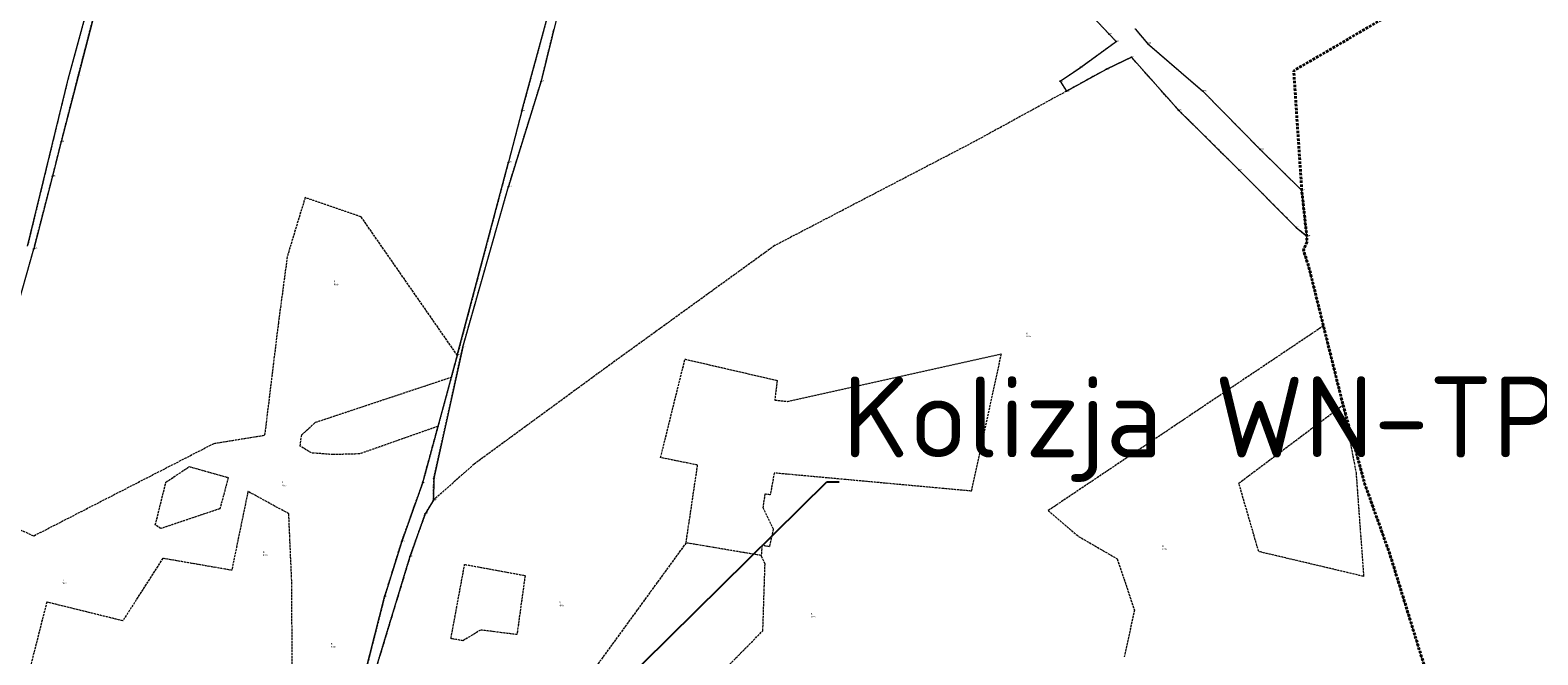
# Model space of a CAD drawing. Header units: metres. Extents: x 6524698 to 6533081, y 5883213 to 5896811.
# Tile 114 of 167: x 6527140 to 6528121, y 5893250 to 5893656. Entities that reach past the tile are written whole.
import ezdxf
from ezdxf import colors
from ezdxf.entities.mleader import LeaderData, LeaderLine
from ezdxf.enums import TextEntityAlignment as Align
from ezdxf.math import Vec2, Vec3

# ---------------------------------------------------------------- set-up
doc = ezdxf.new("R2010")
doc.units = ezdxf.units.M
doc.header["$MEASUREMENT"] = 0
for name, pattern in [('mapa zasadnicza$0$1.5_1.0', [2.5, 1.5, -1]), ('mapa zasadnicza$0$219-500', [0]), ('mapa zasadnicza$0$egkk-500', [2, 1.5, -0.5]), ('mapa zasadnicza$0$egug-500', [1, 0.5, -0.5])]:
    doc.linetypes.add(name, pattern=pattern)
doc.layers.get('0').update_dxf_attribs({"lineweight": 0})
for name, color, linetype in [('mapa zasadnicza$0$202-punkt graniczny', 7, 'Continuous'), ('mapa zasadnicza$0$202-punkt graniczny-Atr103', 7, 'Continuous'), ('mapa zasadnicza$0$203-punkt graniczny', 7, 'Continuous'), ('mapa zasadnicza$0$203-punkt graniczny-Atr104', 7, 'Continuous'), ('mapa zasadnicza$0$209-oznaczenie konturu klasyfikacyjnego', 7, 'Continuous'), ('mapa zasadnicza$0$210-oznaczenie konturu użytku gruntowego', 7, 'Continuous'), ('mapa zasadnicza$0$216-obręb ewidencyjny', 7, 'Continuous'), ('mapa zasadnicza$0$217-kontur klasyfikacyjny', 7, 'Continuous'), ('mapa zasadnicza$0$218-kontur użytku gruntowego', 7, 'Continuous'), ('mapa zasadnicza$0$219-działka ewidencyjna', 7, 'Continuous')]:
    doc.layers.add(name, color=color, linetype=linetype)
doc.styles.add('mapa zasadnicza$0$STANDARD', font='Working1250', dxfattribs={"width": 0.75})
doc.styles.get("Standard").update_dxf_attribs({"font": 'arial.ttf'})

# ---------------------------------------------------------------- blocks, each defined once
blk = doc.blocks.new('mapa zasadnicza$0$203')
at = {"linetype": 'Continuous', "lineweight": 0}
h = blk.add_hatch(color=0, dxfattribs=at)
edge = h.paths.add_edge_path()
edge.add_arc((0, 0), 0.045, 0, 360)
blk = doc.blocks.new('mapa zasadnicza$0$202')
at = {"color": 0, "linetype": 'Continuous', "lineweight": 0}
blk.add_circle((0, 0), 0.25, dxfattribs=at)

msp = doc.modelspace()

# ---------------------------------------------------------------- linework, layer by layer
at = {"layer": 'mapa zasadnicza$0$216-obręb ewidencyjny', "color": 7, "linetype": 'mapa zasadnicza$0$1.5_1.0', "lineweight": 35, "flags": 128}
for points in [[(6532173.44, 5894410.01), (6532146.43, 5894429.98), (6532121.94, 5894448.08), (6532080.02, 5894478.35), (6532068.86, 5894486.41), (6532021.73, 5894514.79), (6531992.6, 5894532.32), (6531947.82, 5894561.73), (6531920.42, 5894579.72), (6531901.27, 5894596.07), (6531894.35, 5894601.98), (6531821.26, 5894724.08), (6531814.31, 5894735.1), (6531811.23, 5894740.03), (6531780.22, 5894789.63), (6531767.74, 5894809.58), (6531750.79, 5894849.18), (6531748.39, 5894858.64), (6531740.52, 5894889.65), (6531722.79, 5894966.32), (6531701.22, 5895053.01), (6531686.07, 5895129.36), (6531669.12, 5895211.17), (6531624.01, 5895310.47), (6531614.29, 5895347), (6531603.94, 5895412.88), (6531598.73, 5895467.38), (6531564.77, 5895613.69), (6531556.6, 5895663.96), (6531552.51, 5895710.75), (6531539.6, 5895773.55), (6531544.35, 5895780.58), (6531544.16, 5895788.15), (6531507.25, 5895943.86), (6531499.19, 5895972.02), (6531486.51, 5896006.52), (6531466.15, 5896076.08), (6531454.43, 5896110.08), (6531431.22, 5896177.42), (6531430.43, 5896180.2), (6531424.28, 5896202.02), (6531414.58, 5896246.77), (6531402.85, 5896288.93), (6531394.99, 5896317.17), (6531392.26, 5896327.01), (6531376.91, 5896381.63), (6531368.27, 5896412.35), (6531367.02, 5896416.62), (6531318.81, 5896568.61), (6531272.76, 5896714.08), (6531217.21, 5896664.26), (6531190.62, 5896638.08), (6531186.78, 5896634.37), (6531127.14, 5896577.43), (6531100.18, 5896551.88), (6531086.51, 5896538.77), (6530989.57, 5896445.82), (6530931.52, 5896386.36), (6530883.06, 5896340.67), (6530877.3, 5896336.6), (6530873.73, 5896334.08), (6530858.65, 5896322.14), (6530767.28, 5896233.73), (6530678.44, 5896145.87), (6530572.05, 5896045.16), (6530563.1, 5896037.12), (6530451.04, 5895932.33), (6530385.68, 5895871.76), (6530354.37, 5895842.65), (6530280.46, 5895771.72), (6530232.76, 5895726.03), (6530226.82, 5895720.96), (6530177.71, 5895672.11), (6530155.08, 5895649.47), (6530136.64, 5895629.41), (6530101.12, 5895593.57), (6530084.35, 5895577.66), (6530025.14, 5895520.24), (6530019.45, 5895515.19), (6530011.77, 5895512.95), (6529995.37, 5895498.34), (6529944.65, 5895450.1), (6529883.96, 5895391.89), (6529874.86, 5895383.05), (6529856.89, 5895365.59), (6529806.63, 5895317.74), (6529777.32, 5895289.82), (6529767.93, 5895280.88), (6529727.8, 5895242.98), (6529716.4, 5895232.24), (6529611.75, 5895132.35), (6529602.11, 5895123.44), (6529564.79, 5895088.95), (6529442.18, 5894971.11), (6529348, 5894880.66), (6529341.6, 5894874.72), (6529205.1, 5894745.94), (6529095.11, 5894642.73), (6528985.24, 5894540.2), (6528979.86, 5894535.18), (6528950.63, 5894507.69), (6528940.33, 5894498.09), (6528899.89, 5894460.41), (6528759.38, 5894329.94), (6528671.55, 5894242.83), (6528626.12, 5894197.75), (6528570.28, 5894143.23), (6528564.23, 5894137.3), (6528527.75, 5894101.56), (6528446.8, 5894020.71), (6528384.19, 5893957.79), (6528337.7, 5893910.96), (6528325.94, 5893899.11), (6528292.63, 5893867.35), (6528263.34, 5893839.22), (6528235.37, 5893817.79), (6528212.45, 5893801.88), (6528192.4, 5893787.97), (6528160.44, 5893751.29), (6528093.51, 5893704.95), (6528051.1, 5893681.86), (6527962.24, 5893630.13), (6527966.7, 5893563.53), (6527967.45, 5893552.31), (6527970.73, 5893522.51), (6527970.79, 5893518.44), (6527968.55, 5893513.63), (6527972.36, 5893501.34), (6527994.3, 5893412.78), (6528008.56, 5893361.13), (6528024.92, 5893315.29), (6528047.55, 5893241.88), (6528061.74, 5893201.21), (6528080.19, 5893144.58), (6528103.06, 5893080.73), (6528114.87, 5893046.22), (6528118.84, 5893029.51), (6528166.45, 5892875.8), (6528171.14, 5892860.59), (6528192.07, 5892792.85), (6528202.22, 5892766.07), (6528211.23, 5892742.29), (6528214.23, 5892726.13), (6528216.98, 5892718.27), (6528217.45, 5892695.43), (6528253.12, 5892581.84), (6528274.02, 5892507.32), (6528276.69, 5892498.16), (6528296.22, 5892421.59), (6528299.61, 5892411.02), (6528334.62, 5892315.93), (6528349.09, 5892260.65), (6528377.11, 5892179.95), (6528394.78, 5892128.68), (6528440.31, 5891996.73), (6528446.42, 5891995.98), (6528618.95, 5892016.86), (6528665.82, 5892020.2), (6528743.5, 5892026.91), (6528810.71, 5892032.32), (6528929.03, 5892047.18), (6529084.54, 5892065.08), (6529137.05, 5892069.83), (6529163.27, 5892079.55), (6529183.63, 5892087.79), (6529198.7, 5892096.25), (6529272.43, 5892137.61), (6529299.93, 5892161.54), (6529302.53, 5892163.8), (6529315.87, 5892175.4), (6529326.47, 5892184.67), (6529341.14, 5892199.13), (6529440.16, 5892285.12), (6529457.93, 5892308.5), (6529472.77, 5892323.9), (6529519.91, 5892352.88), (6529537.94, 5892368.41), (6529543.85, 5892373.51), (6529606.4, 5892445.37), (6529658.73, 5892492.51), (6529670.09, 5892502.74), (6529686.63, 5892522.04), (6529732.12, 5892575.11), (6529757.09, 5892610.5), (6529779.62, 5892651.92), (6529797.52, 5892678.13), (6529839.46, 5892724.94), (6529870.95, 5892781.67), (6529898.89, 5892809.16), (6529922.19, 5892839.09), (6529934.43, 5892854.81), (6529953.15, 5892874.17), (6529965.1, 5892886.47), (6530012.8, 5892917.44), (6530031.5, 5892919.94), (6530070.88, 5892925.19), (6530098.14, 5892934.36), (6530109.36, 5892938.08), (6530135.18, 5892952.7), (6530167.6, 5892981.5), (6530232.92, 5893051.1), (6530259.88, 5893074.62), (6530286.3, 5893097.64), (6530336.76, 5893153.84), (6530364.12, 5893172.96), (6530403.79, 5893201.82), (6530436.38, 5893225.27), (6530494.74, 5893292.49), (6530545.01, 5893335.37), (6530557.68, 5893347.81), (6530648.56, 5893425.65), (6530689.83, 5893451.62), (6530733.98, 5893475.6), (6530772.07, 5893505.94), (6530852.43, 5893590.07), (6530857.49, 5893597.21), (6530891.97, 5893643.79), (6530917.57, 5893672.17), (6530950.23, 5893698.89), (6530954.1, 5893702.06), (6530977.54, 5893721.23), (6531019.6, 5893747.15), (6531141.96, 5893812.02), (6531213.08, 5893849.19), (6531238.4, 5893862.2), (6531260.04, 5893873.32), (6531289.74, 5893888.58), (6531296.49, 5893892.05), (6531306.22, 5893896.94), (6531368.93, 5893928.43), (6531397.54, 5893942.83), (6531414.17, 5893951.2), (6531423.14, 5893955.72), (6531453.45, 5893971.02), (6531561.58, 5894025.58), (6531627.85, 5894057.85), (6531656.74, 5894073.39), (6531720.57, 5894105.2), (6531769.98, 5894129.46), (6531780.94, 5894134.72), (6531821.73, 5894154.36), (6531826.18, 5894156.65), (6531827.33, 5894157.24), (6531894.03, 5894191.64), (6531897.66, 5894193.45), (6532059.55, 5894273.99), (6532168.75, 5894325.46), (6532285.62, 5894379.19), (6532256.72, 5894387.98), (6532237.4, 5894391.85), (6532209.71, 5894397.39)], [(6528080.19, 5893144.58), (6528061.74, 5893201.21), (6528047.55, 5893241.88), (6528024.92, 5893315.29), (6528008.56, 5893361.13), (6527994.3, 5893412.78), (6527972.36, 5893501.34), (6527968.55, 5893513.63), (6527970.79, 5893518.44), (6527970.73, 5893522.51), (6527967.45, 5893552.31), (6527966.7, 5893563.53), (6527962.24, 5893630.13), (6528051.1, 5893681.86), (6528093.51, 5893704.95), (6528160.44, 5893751.29), (6528192.4, 5893787.97), (6528212.45, 5893801.88), (6528235.37, 5893817.79), (6528263.34, 5893839.22), (6528292.63, 5893867.35), (6528325.94, 5893899.11), (6528322.17, 5893903.05), (6528250.73, 5893995.91), (6528184.31, 5894083.49), (6528144.78, 5894142.59), (6528140.26, 5894150.17), (6528112.08, 5894189.3), (6528016.98, 5894319.35), (6528001.44, 5894344.63), (6527975.61, 5894386.54), (6527948.25, 5894431.11), (6527919.91, 5894480.01), (6527892.39, 5894527.5), (6527882.42, 5894543.56), (6527855.65, 5894587.93), (6527823.65, 5894640.97), (6527805.93, 5894633.3), (6527750.7, 5894622.26), (6527703.08, 5894611.82), (6527660.79, 5894602.88), (6527644.2, 5894599.12), (6527623.22, 5894594.36), (6527546.55, 5894577.52), (6527485.04, 5894564.12), (6527442.59, 5894555.97), (6527376.5, 5894538.97), (6527356.91, 5894534.04), (6527324.89, 5894525.35), (6527242.36, 5894508.66), (6527235, 5894507.23), (6527228.04, 5894506.29), (6527159.89, 5894496.69), (6527053.58, 5894471.18), (6527004.75, 5894459.61), (6526977.15, 5894360.97), (6526895.2, 5894390.7), (6526886.54, 5894409.25), (6526848.25, 5894423.17), (6526790.81, 5894405.63), (6526783.96, 5894403.77), (6526751.66, 5894393.24), (6526675.52, 5894369.12), (6526524.19, 5894423.84), (6526526.13, 5894397.23), (6526528.98, 5894342.85), (6526531.21, 5894300.39), (6526524.41, 5894296.52), (6526520.88, 5894294.84), (6526433.18, 5894243.61), (6526409.32, 5894231.32), (6526314.07, 5894204.53), (6526268.73, 5894188.91), (6526258.95, 5894183.01), (6526232.67, 5894174.45), (6526048.77, 5894185.58), (6526028.42, 5894185.14), (6525944.02, 5894189.55), (6525880.8, 5894192.86), (6525865.46, 5894208.87), (6525815.37, 5894268.24), (6525725.76, 5894354.61), (6525677.43, 5894405.04), (6525642.47, 5894443.85), (6525631.75, 5894455.74), (6525621.46, 5894467.17), (6525618.11, 5894470.89), (6525610.84, 5894478.96), (6525545.06, 5894551.99), (6525537.2, 5894560.72), (6525460.52, 5894338.76), (6525456.21, 5894326.33), (6525450.16, 5894308.9), (6525445.22, 5894294.63), (6525423.21, 5894231.15), (6525415.4, 5894208.63), (6525399.64, 5894161.49), (6525369.98, 5894072.79), (6525342.34, 5893997.91), (6525337.4, 5893981.36), (6525266.58, 5893924.52), (6525217.93, 5893885.48), (6525120.08, 5893806.06), (6525080.21, 5893781.94), (6525034.62, 5893753.64), (6524956.86, 5893706.08), (6524954.17, 5893701.72), (6524952.33, 5893698.77), (6524951.12, 5893696.84), (6524924.06, 5893653.68), (6524922.11, 5893650.61), (6524908.03, 5893628.41), (6524885.99, 5893594.37), (6524823.72, 5893494.6), (6524818.62, 5893484.85), (6524776.38, 5893404.01), (6524760.03, 5893372.45), (6524743.69, 5893340.87), (6524727.34, 5893309.3), (6524725.32, 5893305.6), (6524701.12, 5893258.79), (6524698.5, 5893253.75), (6524741.55, 5893198.86), (6524787.16, 5893135.47), (6524797.48, 5893113.55), (6524827.59, 5893049.65), (6524848.15, 5892993.16), (6524885, 5892891.94), (6524886.71, 5892887.25), (6524900.94, 5892860.83), (6524938.01, 5892801.88), (6524942.47, 5892794.78), (6524958.2, 5892763.24), (6524982.49, 5892709.34), (6524989.65, 5892692.64), (6525021.29, 5892644.7), (6525047.57, 5892607.1), (6525072.42, 5892559.28), (6525080.98, 5892544.34), (6525104.23, 5892503.81), (6525105.73, 5892501.2), (6525124.09, 5892461.96), (6525158, 5892390.4), (6525163.69, 5892366.6), (6525187.74, 5892266.07), (6525200.42, 5892203.7), (6525210.27, 5892167.69), (6525235.54, 5892075.31), (6525239, 5892035.46), (6525241.84, 5892018.03), (6525246.18, 5891943.28), (6525246.02, 5891937.6), (6525245.65, 5891924.05), (6525244.65, 5891887.35), (6525244.88, 5891861.21), (6525245.32, 5891811.32), (6525234.24, 5891649.83), (6525224.07, 5891546.78), (6525208.12, 5891507.31), (6525193.48, 5891471.08), (6525186.45, 5891448.59), (6525184.14, 5891444.14), (6525180.5, 5891437.11), (6525176.64, 5891433.3), (6525163.56, 5891420.57), (6525150.33, 5891406.73), (6525149.34, 5891405.88), (6525147.46, 5891404.1), (6525146.26, 5891402.89), (6525142.82, 5891399.45), (6525132.06, 5891389.06), (6525128.35, 5891385.34), (6525124.8, 5891381.67), (6525121.13, 5891378.06), (6525095.65, 5891351.83), (6525053.05, 5891307.97), (6525038.88, 5891292.8), (6525015.99, 5891261.95), (6524996.02, 5891237.19), (6524958.43, 5891186.61), (6524908.74, 5891119.69), (6524979.34, 5891082.37), (6525035.16, 5891054.09), (6525074.44, 5891035.78), (6525140.68, 5891002.24), (6525158.27, 5890993.31), (6525169.95, 5890987.37), (6525189.03, 5890979.26), (6525225.79, 5890963.63), (6525241.68, 5890952.94), (6525280.63, 5890926.71), (6525286.23, 5890923.62), (6525353.13, 5890886.67), (6525387.9, 5890862.89), (6525416.13, 5890848.06), (6525465.51, 5890821.53), (6525489.55, 5890809.17), (6525532.35, 5890788.13), (6525593.44, 5890757.92), (6525656.38, 5890722.42), (6525712.1, 5890690.97), (6525744.09, 5890674.26), (6525753.93, 5890669.12), (6525811.57, 5890638.94), (6525889.01, 5890598.56), (6525902.26, 5890595.95), (6525968.12, 5890559.29), (6526048.15, 5890515.81), (6526148.09, 5890465.98), (6526205.96, 5890434.59), (6526262.38, 5890404.11), (6526332.75, 5890374.64), (6526425.41, 5890334.29), (6526595.63, 5890279.11), (6526573.45, 5890132.21), (6526575.25, 5890133.06), (6526592.18, 5890129.32), (6526722.43, 5890098.71), (6526728.64, 5890098.03), (6526735.76, 5890098.07), (6526740.34, 5890097.85), (6526742.25, 5890097.45), (6526749.57, 5890095.95), (6526757.09, 5890094.4), (6526758.07, 5890090.77), (6526792.43, 5890086.11), (6526812.21, 5890083.05), (6526890.35, 5890080.91), (6526909.87, 5890084.83), (6526952.34, 5890094.44), (6526971.01, 5890104.38), (6526981, 5890111.26), (6526988.84, 5890116.67), (6527008.52, 5890134.26), (6527045.63, 5890148.55), (6527057.31, 5890152.25), (6527077.89, 5890166.68), (6527165.07, 5890215.69), (6527220.83, 5890245.22), (6527241.28, 5890253.87), (6527273.45, 5890274.12), (6527288.1, 5890288.63), (6527313.38, 5890308.14), (6527321.27, 5890314.22), (6527338.23, 5890321.73), (6527355.64, 5890331.57), (6527391.42, 5890349.92), (6527454.67, 5890547.02), (6527509.07, 5890729.27), (6527517.65, 5890758.02), (6527651.09, 5891150.82), (6527705.03, 5891299.34), (6527759.25, 5891463.12), (6527785.51, 5891547.1), (6527787.58, 5891553.86), (6527801.61, 5891598.79), (6527846.82, 5891746.29), (6528014.33, 5891830.31), (6528198.8, 5891907.55), (6528440.31, 5891996.73), (6528394.78, 5892128.68), (6528377.11, 5892179.95), (6528349.09, 5892260.65), (6528334.62, 5892315.93), (6528299.61, 5892411.02), (6528296.22, 5892421.59), (6528276.69, 5892498.16), (6528274.02, 5892507.32), (6528253.12, 5892581.84), (6528217.45, 5892695.43), (6528216.98, 5892718.27), (6528214.23, 5892726.13), (6528211.23, 5892742.29), (6528202.22, 5892766.07), (6528192.07, 5892792.85), (6528171.14, 5892860.59), (6528166.45, 5892875.8), (6528118.84, 5893029.51), (6528114.87, 5893046.22), (6528103.06, 5893080.73)]]:
    msp.add_lwpolyline(points, close=True, dxfattribs=at)
at = {"layer": 'mapa zasadnicza$0$217-kontur klasyfikacyjny', "color": 92, "linetype": 'mapa zasadnicza$0$egkk-500', "lineweight": 18, "flags": 128}
for points in [[(6527856.66, 5893638.92), (6527840.41, 5893631.08)], [(6527887.56, 5893604.25), (6527856.66, 5893638.92)], [(6527840.41, 5893631.08), (6527814.38, 5893616.79)], [(6527814.38, 5893616.79), (6527754.68, 5893584.08)], [(6527926.71, 5893565.47), (6527887.56, 5893604.25)], [(6527754.68, 5893584.08), (6527624.58, 5893516.37)], [(6527963.72, 5893528.23), (6527926.71, 5893565.47)], [(6527319.17, 5893547.62), (6527307.54, 5893509.22)], [(6527355.63, 5893535.07), (6527319.17, 5893547.62)], [(6527418.17, 5893445.05), (6527355.63, 5893535.07)], [(6527970.73, 5893522.51), (6527963.72, 5893528.23)], [(6527624.58, 5893516.37), (6527515.7, 5893437.65)], [(6527968.55, 5893513.63), (6527970.79, 5893518.44)], [(6527970.79, 5893518.44), (6527970.73, 5893522.51)], [(6527307.54, 5893509.22), (6527301.78, 5893466.24)], [(6527972.36, 5893501.34), (6527968.55, 5893513.63)], [(6527978.61, 5893476.11), (6527972.36, 5893501.34)], [(6527981.57, 5893464.18), (6527978.61, 5893476.11)], [(6527301.78, 5893466.24), (6527292.81, 5893392.9)], [(6527981.57, 5893464.18), (6527802.43, 5893344.04)], [(6527994.3, 5893412.78), (6527981.57, 5893464.18)], [(6527414.32, 5893430.87), (6527418.17, 5893445.05)], [(6527515.7, 5893437.65), (6527429.1, 5893374.3)], [(6527550.41, 5893378.55), (6527566.26, 5893442.56)], [(6527566.26, 5893442.56), (6527626.15, 5893428.73)], [(6527632.89, 5893415.07), (6527771.9, 5893445.95)], [(6527771.9, 5893445.95), (6527752.47, 5893356.77)], [(6527325.95, 5893401.49), (6527414.32, 5893430.87)], [(6527626.15, 5893428.73), (6527624.69, 5893415.99)], [(6527624.69, 5893415.99), (6527632.89, 5893415.07)], [(6527926.51, 5893361.9), (6527994.3, 5893412.78)], [(6528008.56, 5893361.13), (6527994.3, 5893412.78)], [(6527994.3, 5893412.78), (6528002.8, 5893368.49)], [(6527316.96, 5893393.39), (6527325.95, 5893401.49)], [(6527405.63, 5893398.89), (6527354.64, 5893380.96)], [(6527395.61, 5893362.02), (6527405.63, 5893398.89)], [(6527259.71, 5893387.53), (6527142.64, 5893327.51)], [(6527292.81, 5893392.9), (6527259.71, 5893387.53)], [(6527315.92, 5893386.03), (6527316.96, 5893393.39)], [(6527323.37, 5893381.56), (6527315.92, 5893386.03)], [(6527337.31, 5893380.48), (6527323.37, 5893381.56)], [(6527354.64, 5893380.96), (6527337.31, 5893380.48)], [(6527574.48, 5893373.65), (6527550.41, 5893378.55)], [(6527228.67, 5893362.58), (6527243.82, 5893372.67)], [(6527243.82, 5893372.67), (6527269.16, 5893365.55)], [(6527429.1, 5893374.3), (6527402.63, 5893350.82)], [(6527566.96, 5893323.11), (6527574.48, 5893373.65)], [(6527624.3, 5893368.51), (6527621.69, 5893354.34)], [(6527752.47, 5893356.77), (6527624.3, 5893368.51)], [(6528002.8, 5893368.49), (6528007.68, 5893301.29)], [(6527221.71, 5893334.72), (6527228.67, 5893362.58)], [(6527269.16, 5893365.55), (6527263.78, 5893345.32)], [(6527382.07, 5893324.09), (6527395.61, 5893362.02)], [(6527939.45, 5893317.43), (6527926.51, 5893361.9)], [(6528024.92, 5893315.29), (6528008.56, 5893361.13)], [(6527142.64, 5893327.51), (6527095.77, 5893348.65)], [(6527281.99, 5893356.54), (6527271.44, 5893305.27)], [(6527308.53, 5893342.05), (6527281.99, 5893356.54)], [(6527402.63, 5893350.82), (6527397.26, 5893341.96)], [(6527618.16, 5893354.82), (6527616.97, 5893346.12)], [(6527621.69, 5893354.34), (6527618.16, 5893354.82)], [(6527263.78, 5893345.32), (6527225.35, 5893332.41)], [(6527310.45, 5893298.53), (6527308.53, 5893342.05)], [(6527397.26, 5893341.96), (6527387.38, 5893314.16)], [(6527616.97, 5893346.12), (6527623.65, 5893332.05)], [(6527802.43, 5893344.04), (6527822.23, 5893327.32)], [(6527225.35, 5893332.41), (6527221.71, 5893334.72)], [(6527623.65, 5893332.05), (6527621.15, 5893320.58)], [(6527370.89, 5893288.09), (6527382.07, 5893324.09)], [(6527566.96, 5893323.11), (6527489.54, 5893216.77)], [(6527604.7, 5893316.74), (6527566.96, 5893323.11)], [(6527616.26, 5893321.48), (6527615.87, 5893314.86)], [(6527621.15, 5893320.58), (6527616.26, 5893321.48)], [(6527822.23, 5893327.32), (6527847.43, 5893312.67)], [(6527226.54, 5893313.03), (6527200.61, 5893272.41)], [(6527271.44, 5893305.27), (6527226.54, 5893313.03)], [(6527387.38, 5893314.16), (6527361.57, 5893229.32)], [(6527414.03, 5893260.86), (6527422.94, 5893309.07)], [(6527422.94, 5893309.07), (6527462.25, 5893301.85)], [(6527613.42, 5893315.27), (6527604.7, 5893316.74)], [(6527615.87, 5893314.86), (6527613.42, 5893315.27)], [(6527618.34, 5893309.33), (6527615.87, 5893314.86)], [(6527616.92, 5893266), (6527618.34, 5893309.33)], [(6527847.43, 5893312.67), (6527858.62, 5893279.27)], [(6528007.68, 5893301.29), (6527939.45, 5893317.43)], [(6528047.55, 5893241.88), (6528024.92, 5893315.29)], [(6527462.25, 5893301.85), (6527456.97, 5893263.45)], [(6527311.16, 5893189.97), (6527310.45, 5893298.53)], [(6527151.13, 5893284.59), (6527133.7, 5893216.16)], [(6527200.61, 5893272.41), (6527151.13, 5893284.59)], [(6527342.5, 5893176.29), (6527370.89, 5893288.09)], [(6527858.62, 5893279.27), (6527851.99, 5893249)], [(6527421.86, 5893259.49), (6527414.03, 5893260.86)], [(6527433.32, 5893266.43), (6527421.86, 5893259.49)], [(6527456.97, 5893263.45), (6527433.32, 5893266.43)], [(6527586.78, 5893235.42), (6527616.92, 5893266)]]:
    msp.add_lwpolyline(points, dxfattribs=at)
at = {"layer": 'mapa zasadnicza$0$218-kontur użytku gruntowego', "color": 3, "linetype": 'mapa zasadnicza$0$egug-500', "lineweight": 18, "flags": 128}
for points in [[(6527794.61, 5893704.33), (6527842.19, 5893653.88)], [(6527171.46, 5893626.42), (6527190.09, 5893698.37)], [(6527178.69, 5893674.91), (6527164.95, 5893624.71)], [(6527477.43, 5893667.62), (6527460.14, 5893603.91)], [(6527472.72, 5893623.23), (6527479.88, 5893652.56)], [(6527479.88, 5893652.56), (6527480.97, 5893657.02)], [(6527842.19, 5893653.88), (6527846.76, 5893649.11)], [(6527867.15, 5893647.76), (6527859.09, 5893657.25)], [(6527846.76, 5893649.11), (6527823.44, 5893632.14)], [(6527903.13, 5893616.76), (6527867.15, 5893647.76)], [(6527856.66, 5893638.92), (6527840.41, 5893631.08)], [(6527887.56, 5893604.25), (6527856.66, 5893638.92)], [(6527164.95, 5893624.71), (6527138.61, 5893516.05)], [(6527160.51, 5893583.79), (6527171.46, 5893626.42)], [(6527451.43, 5893554.71), (6527472.72, 5893623.23)], [(6527823.44, 5893632.14), (6527810.33, 5893623.24)], [(6527810.33, 5893623.24), (6527814.38, 5893616.79)], [(6527840.41, 5893631.08), (6527814.38, 5893616.79)], [(6527814.38, 5893616.79), (6527754.68, 5893584.08)], [(6527907.61, 5893612.22), (6527903.13, 5893616.76)], [(6527460.14, 5893603.91), (6527451.43, 5893570.55)], [(6527926.71, 5893565.47), (6527887.56, 5893604.25)], [(6527909.52, 5893610.29), (6527907.61, 5893612.22)], [(6527940.41, 5893578.98), (6527909.52, 5893610.29)], [(6527154.89, 5893561.48), (6527160.51, 5893583.79)], [(6527754.68, 5893584.08), (6527624.58, 5893516.37)], [(6527967.45, 5893552.31), (6527940.41, 5893578.98)], [(6527451.43, 5893570.55), (6527418.17, 5893445.05)], [(6527963.72, 5893528.23), (6527926.71, 5893565.47)], [(6527149.5, 5893540.62), (6527154.89, 5893561.48)], [(6527421.7, 5893450.39), (6527451.43, 5893554.71)], [(6527319.17, 5893547.62), (6527307.54, 5893509.22)], [(6527355.63, 5893535.07), (6527319.17, 5893547.62)], [(6527970.73, 5893522.51), (6527967.45, 5893552.31)], [(6527142.7, 5893514.3), (6527149.5, 5893540.62)], [(6527418.17, 5893445.05), (6527355.63, 5893535.07)], [(6527970.73, 5893522.51), (6527963.72, 5893528.23)], [(6527624.58, 5893516.37), (6527515.7, 5893437.65)], [(6527968.55, 5893513.63), (6527970.79, 5893518.44)], [(6527970.79, 5893518.44), (6527970.73, 5893522.51)], [(6527139.66, 5893503.57), (6527142.7, 5893514.3)], [(6527307.54, 5893509.22), (6527301.78, 5893466.24)], [(6527972.36, 5893501.34), (6527968.55, 5893513.63)], [(6527978.61, 5893476.11), (6527972.36, 5893501.34)], [(6527981.57, 5893464.18), (6527978.61, 5893476.11)], [(6527301.78, 5893466.24), (6527292.81, 5893392.9)], [(6527981.57, 5893464.18), (6527802.43, 5893344.04)], [(6527994.3, 5893412.78), (6527981.57, 5893464.18)], [(6527402.85, 5893365.03), (6527421.7, 5893450.39)], [(6527418.17, 5893445.05), (6527414.32, 5893430.87)], [(6527515.7, 5893437.65), (6527429.1, 5893374.3)], [(6527550.41, 5893378.55), (6527566.26, 5893442.56)], [(6527566.26, 5893442.56), (6527626.15, 5893428.73)], [(6527632.89, 5893415.07), (6527771.9, 5893445.95)], [(6527771.9, 5893445.95), (6527752.47, 5893356.77)], [(6527325.95, 5893401.49), (6527414.32, 5893430.87)], [(6527414.32, 5893430.87), (6527405.63, 5893398.89)], [(6527626.15, 5893428.73), (6527624.69, 5893415.99)], [(6527624.69, 5893415.99), (6527632.89, 5893415.07)], [(6527926.51, 5893361.9), (6527994.3, 5893412.78)], [(6528008.56, 5893361.13), (6527994.3, 5893412.78)], [(6527994.3, 5893412.78), (6528002.8, 5893368.49)], [(6527316.96, 5893393.39), (6527325.95, 5893401.49)], [(6527405.63, 5893398.89), (6527354.64, 5893380.96)], [(6527405.63, 5893398.89), (6527395.61, 5893362.02)], [(6527259.71, 5893387.53), (6527142.64, 5893327.51)], [(6527292.81, 5893392.9), (6527259.71, 5893387.53)], [(6527315.92, 5893386.03), (6527316.96, 5893393.39)], [(6527323.37, 5893381.56), (6527315.92, 5893386.03)], [(6527337.31, 5893380.48), (6527323.37, 5893381.56)], [(6527354.64, 5893380.96), (6527337.31, 5893380.48)], [(6527574.48, 5893373.65), (6527550.41, 5893378.55)], [(6527228.67, 5893362.58), (6527243.82, 5893372.67)], [(6527243.82, 5893372.67), (6527269.16, 5893365.55)], [(6527429.1, 5893374.3), (6527402.63, 5893350.82)], [(6527566.96, 5893323.11), (6527574.48, 5893373.65)], [(6527624.3, 5893368.51), (6527621.69, 5893354.34)], [(6527752.47, 5893356.77), (6527624.3, 5893368.51)], [(6528002.8, 5893368.49), (6528007.68, 5893301.29)], [(6527221.71, 5893334.72), (6527228.67, 5893362.58)], [(6527269.16, 5893365.55), (6527263.78, 5893345.32)], [(6527395.61, 5893362.02), (6527382.07, 5893324.09)], [(6527402.63, 5893350.82), (6527402.85, 5893365.03)], [(6527939.45, 5893317.43), (6527926.51, 5893361.9)], [(6528024.92, 5893315.29), (6528008.56, 5893361.13)], [(6527142.64, 5893327.51), (6527095.77, 5893348.65)], [(6527281.99, 5893356.54), (6527271.44, 5893305.27)], [(6527308.53, 5893342.05), (6527281.99, 5893356.54)], [(6527397.26, 5893341.96), (6527402.63, 5893350.82)], [(6527618.16, 5893354.82), (6527616.97, 5893346.12)], [(6527621.69, 5893354.34), (6527618.16, 5893354.82)], [(6527263.78, 5893345.32), (6527225.35, 5893332.41)], [(6527310.45, 5893298.53), (6527308.53, 5893342.05)], [(6527387.38, 5893314.16), (6527397.26, 5893341.96)], [(6527616.97, 5893346.12), (6527623.65, 5893332.05)], [(6527802.43, 5893344.04), (6527822.23, 5893327.32)], [(6527225.35, 5893332.41), (6527221.71, 5893334.72)], [(6527623.65, 5893332.05), (6527621.15, 5893320.58)], [(6527382.07, 5893324.09), (6527370.89, 5893288.09)], [(6527566.96, 5893323.11), (6527489.54, 5893216.77)], [(6527604.7, 5893316.74), (6527566.96, 5893323.11)], [(6527616.26, 5893321.48), (6527615.87, 5893314.86)], [(6527621.15, 5893320.58), (6527616.26, 5893321.48)], [(6527822.23, 5893327.32), (6527847.43, 5893312.67)], [(6527226.54, 5893313.03), (6527200.61, 5893272.41)], [(6527271.44, 5893305.27), (6527226.54, 5893313.03)], [(6527361.57, 5893229.32), (6527387.38, 5893314.16)], [(6527414.03, 5893260.86), (6527422.94, 5893309.07)], [(6527422.94, 5893309.07), (6527462.25, 5893301.85)], [(6527613.42, 5893315.27), (6527604.7, 5893316.74)], [(6527615.87, 5893314.86), (6527613.42, 5893315.27)], [(6527618.34, 5893309.33), (6527615.87, 5893314.86)], [(6527616.92, 5893266), (6527618.34, 5893309.33)], [(6527847.43, 5893312.67), (6527858.62, 5893279.27)], [(6528007.68, 5893301.29), (6527939.45, 5893317.43)], [(6528047.55, 5893241.88), (6528024.92, 5893315.29)], [(6527462.25, 5893301.85), (6527456.97, 5893263.45)], [(6527311.16, 5893189.97), (6527310.45, 5893298.53)], [(6527151.13, 5893284.59), (6527133.7, 5893216.16)], [(6527200.61, 5893272.41), (6527151.13, 5893284.59)], [(6527370.89, 5893288.09), (6527342.5, 5893176.29)], [(6527858.62, 5893279.27), (6527851.99, 5893249)], [(6527421.86, 5893259.49), (6527414.03, 5893260.86)], [(6527433.32, 5893266.43), (6527421.86, 5893259.49)], [(6527456.97, 5893263.45), (6527433.32, 5893266.43)], [(6527586.78, 5893235.42), (6527616.92, 5893266)]]:
    msp.add_lwpolyline(points, dxfattribs=at)
at = {"layer": 'mapa zasadnicza$0$219-działka ewidencyjna', "color": 7, "linetype": 'mapa zasadnicza$0$219-500', "lineweight": 18, "flags": 128}
for points in [[(6527164.95, 5893624.71), (6527206.07, 5893774.95)], [(6527209.46, 5893773.18), (6527171.46, 5893626.42)], [(6527497.33, 5893723.98), (6527472.72, 5893623.23)], [(6527842.19, 5893653.88), (6527794.61, 5893704.33)], [(6527460.14, 5893603.91), (6527477.43, 5893667.62)], [(6527846.76, 5893649.11), (6527842.19, 5893653.88)], [(6527859.09, 5893657.25), (6527867.15, 5893647.76)], [(6527823.44, 5893632.14), (6527846.76, 5893649.11)], [(6527867.15, 5893647.76), (6527903.13, 5893616.76)], [(6527840.41, 5893631.08), (6527856.66, 5893638.92)], [(6527856.66, 5893638.92), (6527887.56, 5893604.25)], [(6527138.61, 5893516.05), (6527164.95, 5893624.71)], [(6527171.46, 5893626.42), (6527160.51, 5893583.79)], [(6527472.72, 5893623.23), (6527451.43, 5893554.71)], [(6527810.33, 5893623.24), (6527823.44, 5893632.14)], [(6527810.33, 5893623.24), (6527814.38, 5893616.79)], [(6527814.38, 5893616.79), (6527840.41, 5893631.08)], [(6527903.13, 5893616.76), (6527940.41, 5893578.98)], [(6527460.14, 5893603.91), (6527451.43, 5893570.55)], [(6527926.71, 5893565.47), (6527887.56, 5893604.25)], [(6527160.51, 5893583.79), (6527154.89, 5893561.48)], [(6527967.45, 5893552.31), (6527940.41, 5893578.98)], [(6527418.17, 5893445.05), (6527451.43, 5893570.55)], [(6527926.71, 5893565.47), (6527963.72, 5893528.23)], [(6527154.89, 5893561.48), (6527142.7, 5893514.3)], [(6527421.7, 5893450.39), (6527451.43, 5893554.71)], [(6527970.73, 5893522.51), (6527967.45, 5893552.31)], [(6527963.72, 5893528.23), (6527970.73, 5893522.51)], [(6527068.27, 5893251.58), (6527142.7, 5893514.3)], [(6527421.7, 5893450.39), (6527402.85, 5893365.03)], [(6527418.17, 5893445.05), (6527395.61, 5893362.02)], [(6527395.61, 5893362.02), (6527382.07, 5893324.09)], [(6527402.85, 5893365.03), (6527402.63, 5893350.82)], [(6527402.63, 5893350.82), (6527397.26, 5893341.96)], [(6527397.26, 5893341.96), (6527387.38, 5893314.16)], [(6527382.07, 5893324.09), (6527370.89, 5893288.09)], [(6527387.38, 5893314.16), (6527361.57, 5893229.32)], [(6527342.5, 5893176.29), (6527370.89, 5893288.09)]]:
    msp.add_lwpolyline(points, dxfattribs=at)

# ---------------------------------------------------------------- block references
at = {"layer": 'mapa zasadnicza$0$202-punkt graniczny', "color": 7, "linetype": 'Continuous', "lineweight": 18}
for p in [(6527842.19, 5893653.88), (6527846.76, 5893649.11), (6527856.66, 5893638.92), (6527171.46, 5893626.42), (6527472.72, 5893623.23), (6527810.33, 5893623.24), (6527823.44, 5893632.14), (6527840.41, 5893631.08), (6527814.38, 5893616.79), (6527903.13, 5893616.76), (6527460.14, 5893603.91), (6527887.56, 5893604.25), (6527160.51, 5893583.79), (6527940.41, 5893578.98), (6527451.43, 5893570.55), (6527926.71, 5893565.47), (6527154.89, 5893561.48), (6527451.43, 5893554.71), (6527967.45, 5893552.31), (6527963.72, 5893528.23), (6527970.73, 5893522.51), (6527142.7, 5893514.3), (6527418.17, 5893445.05), (6527395.61, 5893362.02), (6527402.85, 5893365.03), (6527402.63, 5893350.82), (6527397.26, 5893341.96), (6527382.07, 5893324.09), (6527387.38, 5893314.16), (6527370.89, 5893288.09)]:
    msp.add_blockref('mapa zasadnicza$0$202', p, dxfattribs=at)
at = {"layer": 'mapa zasadnicza$0$203-punkt graniczny', "color": 7, "linetype": 'Continuous', "lineweight": 18}
for p in [(6527867.15, 5893647.76), (6527164.95, 5893624.71), (6527421.7, 5893450.39)]:
    msp.add_blockref('mapa zasadnicza$0$203', p, dxfattribs=at)

# ---------------------------------------------------------------- texts
at = {"layer": 'mapa zasadnicza$0$202-punkt graniczny-Atr103', "color": 7, "style": 'mapa zasadnicza$0$STANDARD', "width": 0.667}
for s, p in [('7415', (6527842.19, 5893653.88)), ('7414', (6527846.76, 5893649.11)), ('7413', (6527823.44, 5893632.14)), ('7421', (6527856.66, 5893638.92)), ('1528', (6527171.46, 5893626.42)), ('7467', (6527472.72, 5893623.23)), ('7411', (6527810.33, 5893623.24)), ('7420', (6527840.41, 5893631.08)), ('7412', (6527814.38, 5893616.79)), ('10708', (6527903.13, 5893616.76)), ('7584', (6527460.14, 5893603.91)), ('7428', (6527887.56, 5893604.25)), ('1529', (6527160.51, 5893583.79)), ('10709', (6527940.41, 5893578.98)), ('7585', (6527451.43, 5893570.55)), ('7422', (6527926.71, 5893565.47)), ('1530', (6527154.89, 5893561.48)), ('7468', (6527451.43, 5893554.71)), ('46591', (6527967.45, 5893552.31)), ('7423', (6527963.72, 5893528.23)), ('10822', (6527142.7, 5893514.3)), ('33680', (6527970.73, 5893522.51)), ('7493', (6527418.17, 5893445.05)), ('7494', (6527395.61, 5893362.02)), ('7407', (6527402.85, 5893365.03)), ('7408', (6527402.63, 5893350.82)), ('7409', (6527397.26, 5893341.96)), ('7495', (6527382.07, 5893324.09)), ('7410', (6527387.38, 5893314.16)), ('7496', (6527370.89, 5893288.09))]:
    msp.add_text(s, height=0.75, dxfattribs=at).set_placement(p)
at = {"layer": 'mapa zasadnicza$0$203-punkt graniczny-Atr104', "color": 7, "style": 'mapa zasadnicza$0$STANDARD', "width": 0.667}
for s, p in [('10245', (6527867.15, 5893647.76)), ('1520', (6527164.95, 5893624.71)), ('1677', (6527421.7, 5893450.39))]:
    msp.add_text(s, height=0.75, dxfattribs=at).set_placement(p)
at = {"layer": 'mapa zasadnicza$0$209-oznaczenie konturu klasyfikacyjnego', "color": 3, "linetype": 'Continuous', "lineweight": 18, "style": 'mapa zasadnicza$0$STANDARD', "width": 0.79}
for s, p in [('RIVb', (6527337.84, 5893491.6)), ('RIVa', (6527788.28, 5893457.88)), ('RIVb', (6527303.98, 5893360.95)), ('RIVb', (6527876.69, 5893319.57)), ('RIVa', (6527291.74, 5893315.62)), ('RIVb', (6527161.06, 5893297.36)), ('RIVa', (6527484.32, 5893282.92)), ('RIVa', (6527648.11, 5893275.6)), ('RIVb', (6527335.94, 5893256.05))]:
    msp.add_text(s, height=1, dxfattribs=at).set_placement(p, align=Align.TOP_LEFT)
at = {"layer": 'mapa zasadnicza$0$210-oznaczenie konturu użytku gruntowego', "color": 3, "linetype": 'Continuous', "lineweight": 18, "style": 'mapa zasadnicza$0$STANDARD', "width": 0.79}
for p in [(6527337.84, 5893492.5), (6527788.28, 5893458.78), (6527303.98, 5893361.85), (6527876.69, 5893320.47), (6527291.74, 5893316.52), (6527161.06, 5893298.26), (6527484.32, 5893283.82), (6527648.11, 5893276.5), (6527335.94, 5893256.95)]:
    msp.add_text('R', height=1, dxfattribs=at).set_placement(p)

# ---------------------------------------------------------------- leaders
at = {"color": 5, "lineweight": 5}
ml = msp.add_multileader_mtext('Standard', dxfattribs=at)
ml.set_content('{\\fISOCPEUR|b0|i0|c238|p34;\\H1.051939x;\\C5;Kolizja WN-TPU nr 3}', color=256)
ml.set_leader_properties()
ml.build(insert=Vec2(0, 0))
ml.multileader.update_dxf_attribs({"has_text_frame": 1, "text_left_attachment_type": 4, "text_right_attachment_type": 4, "arrow_head_size": 15})
ctx = ml.context
ctx.base_point, ctx.char_height, ctx.arrow_head_size, ctx.plane_origin = Vec3(6527666.533, 5893362.861), 50, 15, Vec3(6528359.298, 5892946.87)
ctx.left_attachment, ctx.right_attachment = 4, 4
notes = []
notes.append((ctx, [(1, (1, 1, 0), (6527658.533, 5893362.861), (1, 0), 8, [(1, [(6527380.487, 5893088.457)], 0, [])])]))
ctx.mtext.insert, ctx.mtext.width, ctx.mtext.flow_direction = Vec3(6527668.533, 5893431.237), 700.96029, 5
for ctx, leaders in notes:
    for number, flags, end, landing, length, lines in leaders:
        leader = LeaderData()
        leader.index, (leader.has_last_leader_line, leader.has_dogleg_vector, leader.attachment_direction) = number, flags
        leader.last_leader_point, leader.dogleg_vector, leader.dogleg_length = Vec3(end), Vec3(landing), length
        for number, points, colour, breaks in lines:
            line = LeaderLine()
            line.index, line.vertices, line.color, line.breaks = number, Vec3.list(points), colors.encode_raw_color(colour), breaks
            leader.lines.append(line)
        ctx.leaders.append(leader)

doc.saveas('drawing.dxf')
